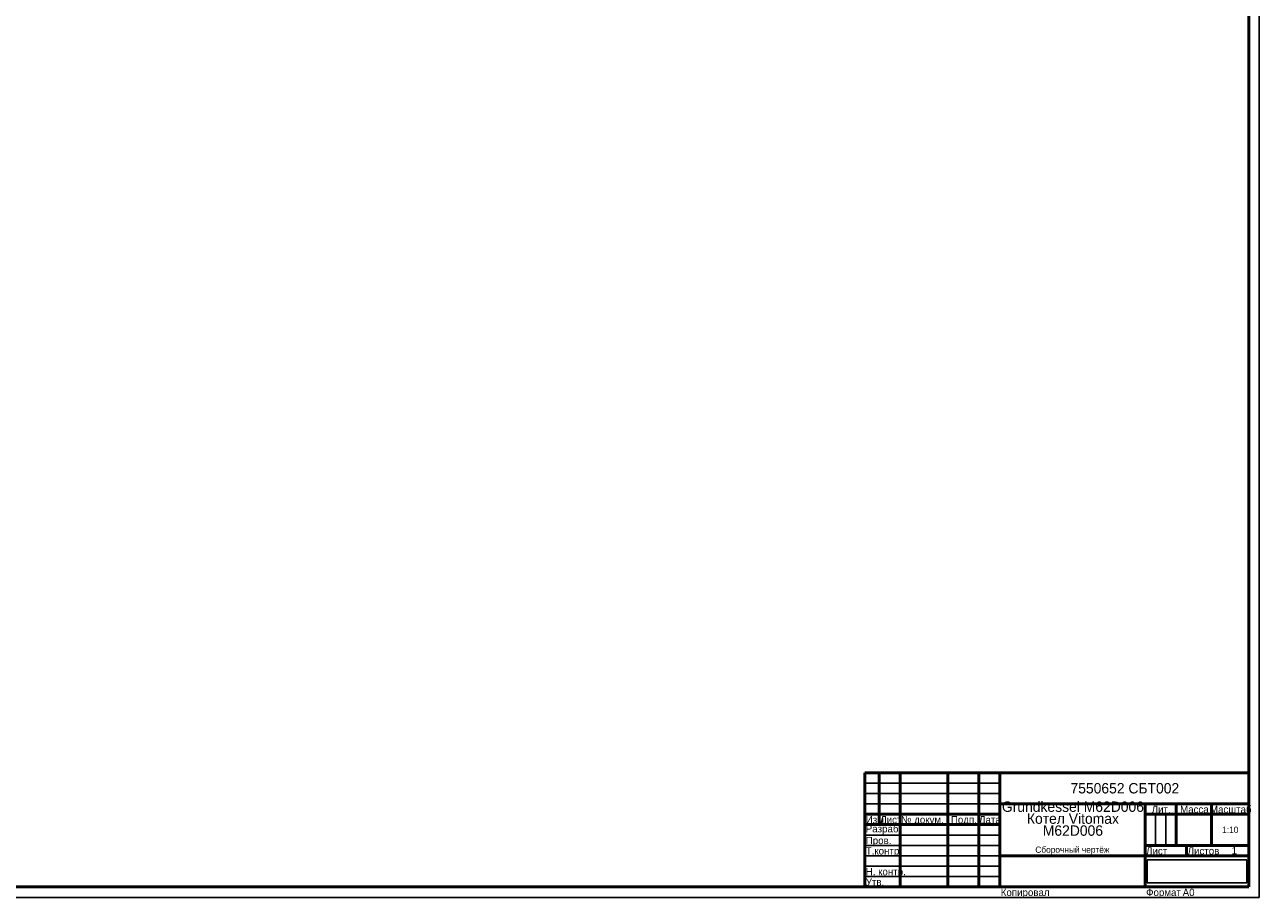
# Model space of a CAD drawing. Header units: millimetres. Extents: x 0 to 5695, y -175 to 841.
# Tile 2 of 6: x 594 to 1189, y 0 to 420. Entities that reach past the tile are written whole.
import ezdxf

# ---------------------------------------------------------------- set-up
doc = ezdxf.new("R2010")
doc.units = ezdxf.units.MM
picture_1 = doc.add_image_def('image1.png', size_in_pixel=(761, 160))

# ---------------------------------------------------------------- blocks, each defined once
blk = doc.blocks.new('_FR1Страница_1')
at = {"color": 7, "linetype": 'Continuous', "lineweight": 25}
for p, q in [((1189, 0), (1189, 841)), ((999, 55), (1064, 55)), ((999, 50), (1064, 50)), ((999, 45), (1064, 45)), ((1139, 40), (1139, 25)), ((1144, 40), (1144, 25)), ((999, 30), (1064, 30)), ((999, 25), (1064, 25)), ((999, 20), (1064, 20)), ((1134, 20), (1184, 20)), ((1154, 20), (1154, 20)), ((999, 15), (1064, 15)), ((999, 10), (1064, 10)), ((0, 0), (1189, 0))]:
    blk.add_line(p, q, dxfattribs=at)
at = {"color": 7, "linetype": 'Continuous', "lineweight": 50}
for p, q in [((1184, 836), (1184, 5)), ((999, 5), (999, 60)), ((999, 60), (1184, 60)), ((1006, 60), (1006, 35)), ((1016, 60), (1016, 5)), ((1039, 60), (1039, 5)), ((1054, 60), (1054, 5)), ((1064, 60), (1064, 5)), ((1064, 45), (1184, 45)), ((1134, 45), (1134, 5)), ((1149, 45), (1149, 25)), ((1166, 45), (1166, 25)), ((999, 40), (1064, 40)), ((1134, 40), (1184, 40)), ((999, 35), (1064, 35)), ((1134, 25), (1184, 25)), ((1154, 25), (1154, 20)), ((1064, 20), (1184, 20)), ((1184, 5), (20, 5))]:
    blk.add_line(p, q, dxfattribs=at)
at = {"color": 7}
for s, insert, char_height, width, attachment_point in [('{\\fT-FLEX Type A|b0|i0;\\l\\C250;\\P}', (1002.5, 59.125), 3.5, 8.75, 2), ('{\\fT-FLEX Type A|b0|i0;\\l\\C250;\\P}', (1002.5, 54.125), 3.5, 8.75, 2), ('{\\fT-FLEX Type A|b0|i0;\\l\\C250;\\P}', (1006, 59.125), 3.5, 11.75, 1), ('{\\fT-FLEX Type A|b0|i0;\\l\\C250;\\P}', (1006, 54.125), 3.5, 11.75, 1), ('{\\fT-FLEX Type A|b0|i0;\\l\\C250; \\P}', (1016, 59.125), 3.5, 24.75, 1), ('{\\fT-FLEX Type A|b0|i0;\\l\\C250; \\P}', (1016, 54.125), 3.5, 24.75, 1), ('{\\fT-FLEX Type A|b0|i0;\\l\\C250;\\P}', (1054, 59.125), 3.5, 11.75, 1), ('{\\fT-FLEX Type A|b0|i0;\\l\\C250;\\P}', (1054, 54.125), 3.5, 11.75, 1), ('\\pl0.5;{\\fT-FLEX Type A|b0|i0;\\l\\C250;7550652 СБT002\\P}', (1124, 52.5), 5, 122.5, 5), ('{\\fT-FLEX Type A|b0|i0;\\l\\C250;\\P}', (1002.5, 49.125), 3.5, 8.75, 2), ('{\\fT-FLEX Type A|b0|i0;\\l\\C250;\\P}', (1006, 49.125), 3.5, 11.75, 1), ('{\\fT-FLEX Type A|b0|i0;\\l\\C250; \\P}', (1016, 49.125), 3.5, 24.75, 1), ('{\\fT-FLEX Type A|b0|i0;\\l\\C250;\\P}', (1054, 49.125), 3.5, 11.75, 1), ('{\\fT-FLEX Type A|b0|i0;\\l\\C250; \\P}', (1002.5, 44.125), 3.5, 8.75, 2), ('{\\fT-FLEX Type A|b0|i0;\\l\\C250;\\P}', (1006, 44.125), 3.5, 11.75, 1), ('{\\fT-FLEX Type A|b0|i0;\\l\\C250; \\P}', (1016, 44.125), 3.5, 24.75, 1), ('{\\fT-FLEX Type A|b0|i0;\\l\\C250;\\P}', (1054, 44.125), 3.5, 11.75, 1), ('\\pl0.5;{\\fT-FLEX Type A|b0|i0;\\l\\C250;Лит.\\P}', (1141.5, 44.125), 3.5, 16.75, 2), ('\\pl0.5;{\\fT-FLEX Type A|b0|i0;\\l\\C250;Масса\\P}', (1157.5, 44.125), 3.5, 18.75, 2), ('\\pl0.5;{\\fT-FLEX Type A|b0|i0;\\l\\C250;Масштаб\\P}', (1175, 44.125), 3.5, 19.75, 2), ('\\pl0.5;{\\fT-FLEX Type A|b0|i0;\\l\\C250;Изм.\\H0.857143x;\\P}', (999, 39.125), 3.5, 8.75, 1), ('\\pl0.5;{\\fT-FLEX Type A|b0|i0;\\l\\C250;Лист\\H0.857143x;\\P}', (1006, 39.125), 3.5, 11.75, 1), ('\\pl0.5;{\\fT-FLEX Type A|b0|i0;\\l\\C250;№ докум.\\P}', (1016, 39.125), 3.5, 24.75, 1), ('\\pl0.5;{\\fT-FLEX Type A|b0|i0;\\l\\C250;Подп.\\P}', (1046.5, 39.125), 3.5, 16.75, 2), ('\\pl0.5;{\\fT-FLEX Type A|b0|i0;\\l\\C250;Дата\\H0.857143x;\\P}', (1059, 39.125), 3.5, 11.75, 2), ('\\pl0.5;{\\fT-FLEX Type A|b0|i0;\\l\\C250;Разраб.\\P}', (999, 32.5), 3.5, 18.75, 4), ('\\pl0.5;{\\fT-FLEX Type A|b0|i0;\\l\\C250;\\P}', (1016, 34.125), 3.5, 24.75, 1), ('\\pl0.5;{\\fT-FLEX Type A|b0|i0;\\l\\C250;\\H0.857143x;\\P}', (1054, 34.125), 3.5, 11.75, 1), ('\\pl0.5;{\\fT-FLEX Type A|b0|i0;\\l\\C250; \\P}', (1157.5, 32.5), 3.5, 18.75, 5), ('{\\fT-FLEX Type A|b0|i0;\\l\\C250;1:10\\P}', (1175, 32.5), 3, 19.5, 5), ('\\pl0.5;{\\fT-FLEX Type A|b0|i0;\\l\\C250;\\H0.857143x;\\P}', (1175, 32.5), 3.5, 19.75, 5), ('\\pl0.5;{\\fT-FLEX Type A|b0|i0;\\l\\C250;Т.контр.\\P}', (999, 24.125), 3.5, 18.75, 1), ('\\pl0.5;{\\fT-FLEX Type A|b0|i0;\\l\\C250;Пров.\\P}', (999, 29.125), 3.5, 18.75, 1), ('\\pl0.5;{\\fT-FLEX Type A|b0|i0;\\l\\C250;\\P}', (1016, 29.125), 3.5, 24.75, 1), ('\\pl0.5;{\\fT-FLEX Type A|b0|i0;\\l\\C250;\\P}', (1016, 24.125), 3.5, 24.75, 1), ('\\pl0.5;{\\fT-FLEX Type A|b0|i0;\\l\\C250;\\P}', (1054, 29.125), 3.5, 11.75, 1), ('\\pl0.5;{\\fT-FLEX Type A|b0|i0;\\l\\C250;\\H0.857143x;\\P}', (1054, 24.125), 3.5, 11.75, 1), ('{\\fT-FLEX Type A|b0|i0;\\l\\C250;Сборочный чертёж\\P}', (1099, 22.5), 3, 71.5, 5), ('\\pl0.5;{\\fT-FLEX Type A|b0|i0;\\l\\C250;Лист\\P}', (1134, 24.125), 3.5, 11.75, 1), ('\\pl0.5;{\\fT-FLEX Type A|b0|i0;\\l\\C250;\\H0.857143x;\\P}', (1149, 24.125), 3.5, 11.75, 2), ('\\pl0.5;{\\fT-FLEX Type A|b0|i0;\\l\\C250;Листов\\P}', (1154, 24.125), 3.5, 17.75, 1), ('{\\fT-FLEX Type A|b0|i0;\\l\\C250;1\\P}', (1177, 22.5), 3.5, 15.75, 5), ('\\pl0.5;{\\fT-FLEX Type A|b0|i0;\\l\\C250;\\H0.857143x;\\P}', (1177, 24.125), 3.5, 15.75, 2), ('\\pl0.5;{\\fT-FLEX Type A|b0|i0;\\l\\C250;\\P}', (999, 19.125), 3.5, 18.75, 1), ('\\pl0.5;{\\fT-FLEX Type A|b0|i0;\\l\\C250;\\P}', (1016, 19.125), 3.5, 24.75, 1), ('\\pl0.5;{\\fT-FLEX Type A|b0|i0;\\l\\C250;\\P}', (1054, 19.125), 3.5, 11.75, 1), ('{\\fT-FLEX Type A|b0|i0;\\l\\C250;\\P}', (1149, 22.5), 3.5, 11.75, 5), ('\\pl0.5;{\\fT-FLEX Type A|b0|i0;\\l\\C250;Н. контр.\\P}', (999, 14.125), 3.5, 18.75, 1), ('\\pl0.5;{\\fT-FLEX Type A|b0|i0;\\l\\C250;\\P}', (1016, 14.125), 3.5, 24.75, 1), ('\\pl0.5;{\\fT-FLEX Type A|b0|i0;\\l\\C250;\\H0.857143x;\\P}', (1054, 14.125), 3.5, 11.75, 1), ('\\pl0.5;{\\fT-FLEX Type A|b0|i0;\\l\\C250;Утв.\\P}', (999, 9.125), 3.5, 18.75, 1), ('\\pl0.5;{\\fT-FLEX Type A|b0|i0;\\l\\C250;\\P}', (1016, 9.125), 3.5, 24.75, 1), ('\\pl0.5;{\\fT-FLEX Type A|b0|i0;\\l\\C250;\\H0.857143x;\\P}', (1054, 9.125), 3.5, 11.75, 1), ('\\pl0.5;{\\fT-FLEX Type A|b0|i0;\\l\\C250;Копировал\\P}', (1064, 4.125), 3.5, 23.566, 1), ('\\pl0.5;{\\fT-FLEX Type A|b0|i0;\\l\\C250;\\P}', (1085.816, 4.125), 3.5, 40.967, 1), ('\\pl0.5;{\\fT-FLEX Type A|b0|i0;\\l\\C250;Формат\\P}', (1134, 4.125), 3.5, 18.675, 1), ('\\pl0.5;{\\fT-FLEX Type A|b0|i0;\\l\\C250;\\P}', (1150.925, 4.125), 3.5, 9.825, 1), ('{\\fT-FLEX Type A|b0|i0;\\l\\C250;A0\\P}', (1154.963, 4.125), 3.5, 9.825, 2)]:
    blk.add_mtext(s, dxfattribs=dict(at, insert=insert, char_height=char_height, width=width, attachment_point=attachment_point))
at = {"color": 7, "insert": (1099, 35), "char_height": 5, "width": 72.5, "attachment_point": 5, "line_spacing_factor": 0.69}
blk.add_mtext('\\pl0.5;{\\fT-FLEX Type A|b0|i0;\\l\\C250;Grundkessel M62D006 Котел Vitomax M62D006\\P\\P}', dxfattribs=at)
image = blk.add_image(picture_1, insert=(1135, 7), size_in_units=(48, 11))
image.dxf.flags = 11
blk = doc.blocks.new('Страница_1')
blk.add_blockref('_FR1Страница_1', (0, 0))

msp = doc.modelspace()

# ---------------------------------------------------------------- block references
msp.add_blockref('Страница_1', (0, 0))

doc.saveas('drawing.dxf')
